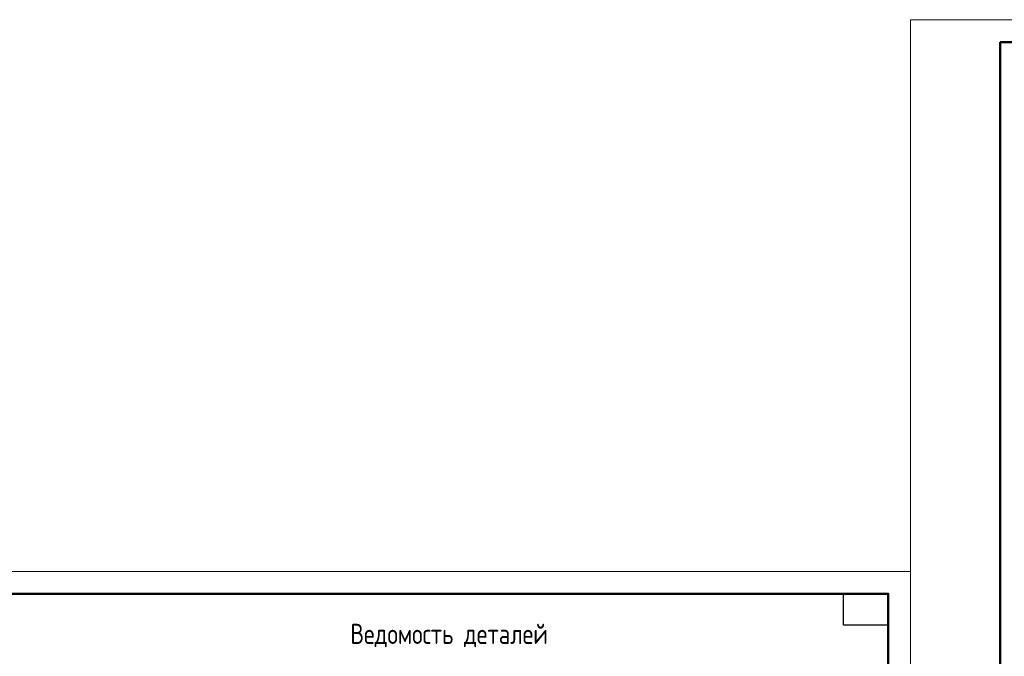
# Model space of a CAD drawing. Header units: millimetres. Extents: x 40580 to 1168286, y -220995 to 81020.
# Tile 101 of 194: x 405197 to 427157, y -100561 to -86368. Entities that reach past the tile are written whole.
import ezdxf

# ---------------------------------------------------------------- set-up
doc = ezdxf.new("R2010")
doc.units = ezdxf.units.MM
doc.layers.add('Standard', color=7, linetype='Continuous', lineweight=25)
doc.styles.add('GOST 2.304-81', font='txt')

msp = doc.modelspace()

# ---------------------------------------------------------------- linework, layer by layer
at = {"layer": 'Standard', "color": 7, "linetype": 'Continuous', "lineweight": 13, "transparency": 33554687}
for points in [[(425068.3, -128368.4), (454768.3, -128368.4), (454768.3, -86368.4), (425068.3, -86368.4), (425068.3, -128368.4)], [(383068.3, -128368.4), (425068.3, -128368.4), (425068.3, -98668.4), (383068.3, -98668.4), (383068.3, -128368.4)]]:
    msp.add_lwpolyline(points, close=True, dxfattribs=at)
at = {"layer": 'Standard', "color": 7, "linetype": 'Continuous', "lineweight": 50, "transparency": 33554687}
for points in [[(427068.3, -86868.4), (454268.3, -86868.4), (454268.3, -127868.4), (427068.3, -127868.4), (427068.3, -86868.4)], [(385068.3, -99168.4), (424568.3, -99168.4), (424568.3, -127868.4), (385068.3, -127868.4), (385068.3, -99168.4)]]:
    msp.add_lwpolyline(points, close=True, dxfattribs=at)
at = {"layer": 'Standard', "color": 7, "linetype": 'Continuous', "lineweight": 25, "transparency": 33554687}
msp.add_lwpolyline([(424568.3, -99168.4), (424568.3, -99868.4), (423568.3, -99868.4), (423568.3, -99168.4), (424568.3, -99168.4)], close=True, dxfattribs=at)

# ---------------------------------------------------------------- texts
at = {"layer": 'Standard', "color": 7, "linetype": 'Continuous', "lineweight": 50, "transparency": 33554687, "char_height": 450, "attachment_point": 7, "style": 'GOST 2.304-81'}
for s, insert, width in [('Спецификация\\~на\\~конструкцию\\~перекрытия\\~на\\~отм.\\~+40.080', (387242.7, -100253.1), 14006.671), ('Ведомость\\~деталей', (412571.6, -100358.6), 4765.912)]:
    msp.add_mtext(s, dxfattribs=dict(at, insert=insert, width=width))

doc.saveas('drawing.dxf')
